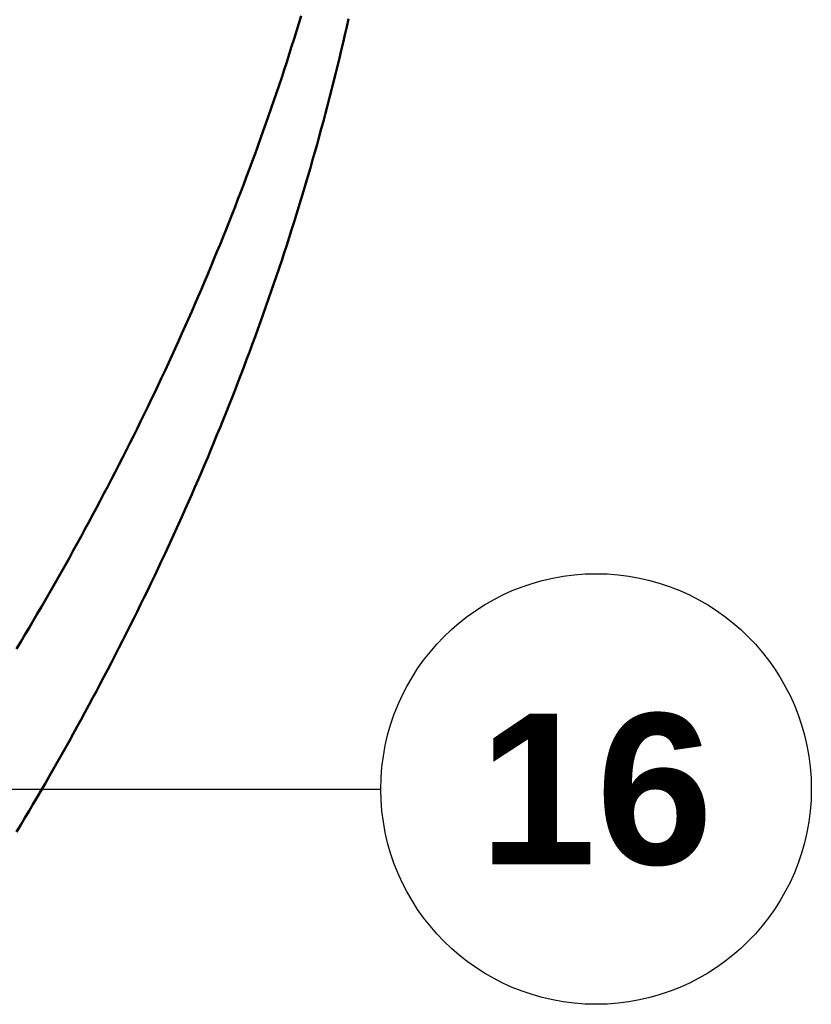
# Model space of a CAD drawing. Header units: millimetres. Extents: x 0 to 841, y 0 to 594.
# Tile 36 of 46: x 513 to 532, y 287 to 310. Entities that reach past the tile are written whole.
import ezdxf
from ezdxf.enums import TextEntityAlignment as Align

# ---------------------------------------------------------------- set-up
doc = ezdxf.new("R2010")
doc.units = ezdxf.units.MM
for name, color, linetype, lineweight in [('COTA', 7, 'CONTINUOUS', 25), ('FINA', 7, 'CONTINUOUS', 25), ('TXT', 7, 'CONTINUOUS', 25), ('VIS', 7, 'CONTINUOUS', 50)]:
    doc.layers.add(name, color=color, linetype=linetype, lineweight=lineweight)
doc.styles.add('STDB', font='LiberationSans-Bold.ttf')

msp = doc.modelspace()

# ---------------------------------------------------------------- linework, layer by layer
at = {"layer": 'COTA'}
msp.add_line((480.889, 292.47), (521.6, 292.47), dxfattribs=at)
at = {"layer": 'FINA'}
for points in [[(513.139, 295.728), (513.236, 295.889), (513.332, 296.051), (513.428, 296.212), (513.523, 296.374), (513.618, 296.536), (513.713, 296.699), (513.807, 296.861), (513.901, 297.024), (513.994, 297.187), (514.087, 297.351), (514.179, 297.514), (514.271, 297.678), (514.363, 297.842), (514.454, 298.007), (514.545, 298.171), (514.635, 298.336), (514.725, 298.501), (514.814, 298.666), (514.903, 298.832), (514.992, 298.997), (515.08, 299.163), (515.167, 299.33), (515.255, 299.496), (515.341, 299.663), (515.427, 299.83), (515.513, 299.997), (515.599, 300.164), (515.683, 300.332), (515.768, 300.5), (515.852, 300.668), (515.935, 300.836), (516.018, 301.005), (516.101, 301.174), (516.183, 301.343), (516.264, 301.512), (516.346, 301.682), (516.426, 301.851), (516.506, 302.021), (516.586, 302.191), (516.665, 302.362), (516.744, 302.532), (516.822, 302.703), (516.9, 302.874), (516.977, 303.046), (517.054, 303.217), (517.13, 303.389), (517.206, 303.561), (517.281, 303.733), (517.356, 303.906), (517.43, 304.078), (517.504, 304.251), (517.577, 304.424), (517.649, 304.597), (517.722, 304.771), (517.793, 304.944), (517.864, 305.118), (517.935, 305.293), (518.005, 305.467), (518.075, 305.641), (518.144, 305.816), (518.212, 305.991), (518.28, 306.166), (518.348, 306.342), (518.415, 306.517), (518.481, 306.693), (518.547, 306.869), (518.613, 307.045), (518.677, 307.221), (518.742, 307.398), (518.805, 307.575), (518.869, 307.752), (518.931, 307.929), (518.993, 308.106), (519.055, 308.284), (519.116, 308.461), (519.176, 308.639), (519.236, 308.818), (519.296, 308.996), (519.354, 309.174), (519.413, 309.353), (519.47, 309.532), (519.527, 309.711), (519.584, 309.89), (519.64, 310.069), (519.695, 310.249), (519.75, 310.429)], [(513.139, 291.476), (513.236, 291.637), (513.332, 291.799), (513.428, 291.96), (513.523, 292.122), (513.618, 292.284), (513.713, 292.447), (513.807, 292.609), (513.901, 292.772), (513.994, 292.935), (514.087, 293.099), (514.179, 293.262), (514.271, 293.426), (514.363, 293.59), (514.454, 293.754), (514.545, 293.919), (514.635, 294.084), (514.725, 294.249), (514.814, 294.414), (514.903, 294.579), (514.992, 294.745), (515.08, 294.911), (515.167, 295.077), (515.255, 295.244), (515.341, 295.411), (515.427, 295.578), (515.513, 295.745), (515.599, 295.912), (515.683, 296.08), (515.768, 296.248), (515.852, 296.416), (515.935, 296.584), (516.018, 296.753), (516.101, 296.922), (516.183, 297.091), (516.264, 297.26), (516.346, 297.429), (516.426, 297.599), (516.506, 297.769), (516.586, 297.939), (516.665, 298.11), (516.744, 298.28), (516.822, 298.451), (516.9, 298.622), (516.977, 298.793), (517.054, 298.965), (517.13, 299.137), (517.206, 299.309), (517.281, 299.481), (517.356, 299.653), (517.43, 299.826), (517.504, 299.999), (517.577, 300.172), (517.649, 300.345), (517.722, 300.519), (517.793, 300.692), (517.864, 300.866), (517.935, 301.04), (518.005, 301.215), (518.075, 301.389), (518.144, 301.564), (518.212, 301.739), (518.28, 301.914), (518.348, 302.089), (518.415, 302.265), (518.481, 302.441), (518.547, 302.617), (518.613, 302.793), (518.677, 302.969), (518.742, 303.146), (518.805, 303.323), (518.869, 303.5), (518.931, 303.677), (518.993, 303.854), (519.055, 304.032), (519.116, 304.209), (519.176, 304.387), (519.236, 304.565), (519.296, 304.744), (519.354, 304.922), (519.413, 305.101), (519.47, 305.28), (519.527, 305.459), (519.584, 305.638), (519.64, 305.817), (519.695, 305.997), (519.75, 306.176), (519.804, 306.356), (519.858, 306.536), (519.911, 306.717), (519.963, 306.897), (520.015, 307.078), (520.067, 307.258), (520.118, 307.439), (520.168, 307.62), (520.217, 307.802), (520.266, 307.983), (520.315, 308.165), (520.363, 308.346), (520.41, 308.528), (520.457, 308.71), (520.503, 308.892), (520.548, 309.075), (520.593, 309.257), (520.637, 309.44), (520.681, 309.623), (520.724, 309.805), (520.766, 309.988), (520.808, 310.172), (520.849, 310.355)]]:
    msp.add_lwpolyline(points, dxfattribs=at)
msp.add_circle((526.6, 292.47), 5, dxfattribs=at)
at = {"layer": 'VIS'}
for points in [[(513.139, 295.728), (513.236, 295.889), (513.332, 296.051), (513.428, 296.212), (513.523, 296.374), (513.618, 296.536), (513.713, 296.699), (513.807, 296.861), (513.901, 297.024), (513.994, 297.187), (514.087, 297.351), (514.179, 297.514), (514.271, 297.678), (514.363, 297.842), (514.454, 298.007), (514.545, 298.171), (514.635, 298.336), (514.725, 298.501), (514.814, 298.666), (514.903, 298.832), (514.992, 298.997), (515.08, 299.163), (515.167, 299.33), (515.255, 299.496), (515.341, 299.663), (515.427, 299.83), (515.513, 299.997), (515.599, 300.164), (515.683, 300.332), (515.768, 300.5), (515.852, 300.668), (515.935, 300.836), (516.018, 301.005), (516.101, 301.174), (516.183, 301.343), (516.264, 301.512), (516.346, 301.682), (516.426, 301.851), (516.506, 302.021), (516.586, 302.191), (516.665, 302.362), (516.744, 302.532), (516.822, 302.703), (516.9, 302.874), (516.977, 303.046), (517.054, 303.217), (517.13, 303.389), (517.206, 303.561), (517.281, 303.733), (517.356, 303.906), (517.43, 304.078), (517.504, 304.251), (517.577, 304.424), (517.649, 304.597), (517.722, 304.771), (517.793, 304.944), (517.864, 305.118), (517.935, 305.293), (518.005, 305.467), (518.075, 305.641), (518.144, 305.816), (518.212, 305.991), (518.28, 306.166), (518.348, 306.342), (518.415, 306.517), (518.481, 306.693), (518.547, 306.869), (518.613, 307.045), (518.677, 307.221), (518.742, 307.398), (518.805, 307.575), (518.869, 307.752), (518.931, 307.929), (518.993, 308.106), (519.055, 308.284), (519.116, 308.461), (519.176, 308.639), (519.236, 308.818), (519.296, 308.996), (519.354, 309.174), (519.413, 309.353), (519.47, 309.532), (519.527, 309.711), (519.584, 309.89), (519.64, 310.069), (519.695, 310.249), (519.75, 310.429)], [(513.139, 291.476), (513.236, 291.637), (513.332, 291.799), (513.428, 291.96), (513.523, 292.122), (513.618, 292.284), (513.713, 292.447), (513.807, 292.609), (513.901, 292.772), (513.994, 292.935), (514.087, 293.099), (514.179, 293.262), (514.271, 293.426), (514.363, 293.59), (514.454, 293.754), (514.545, 293.919), (514.635, 294.084), (514.725, 294.249), (514.814, 294.414), (514.903, 294.579), (514.992, 294.745), (515.08, 294.911), (515.167, 295.077), (515.255, 295.244), (515.341, 295.411), (515.427, 295.578), (515.513, 295.745), (515.599, 295.912), (515.683, 296.08), (515.768, 296.248), (515.852, 296.416), (515.935, 296.584), (516.018, 296.753), (516.101, 296.922), (516.183, 297.091), (516.264, 297.26), (516.346, 297.429), (516.426, 297.599), (516.506, 297.769), (516.586, 297.939), (516.665, 298.11), (516.744, 298.28), (516.822, 298.451), (516.9, 298.622), (516.977, 298.793), (517.054, 298.965), (517.13, 299.137), (517.206, 299.309), (517.281, 299.481), (517.356, 299.653), (517.43, 299.826), (517.504, 299.999), (517.577, 300.172), (517.649, 300.345), (517.722, 300.519), (517.793, 300.692), (517.864, 300.866), (517.935, 301.04), (518.005, 301.215), (518.075, 301.389), (518.144, 301.564), (518.212, 301.739), (518.28, 301.914), (518.348, 302.089), (518.415, 302.265), (518.481, 302.441), (518.547, 302.617), (518.613, 302.793), (518.677, 302.969), (518.742, 303.146), (518.805, 303.323), (518.869, 303.5), (518.931, 303.677), (518.993, 303.854), (519.055, 304.032), (519.116, 304.209), (519.176, 304.387), (519.236, 304.565), (519.296, 304.744), (519.354, 304.922), (519.413, 305.101), (519.47, 305.28), (519.527, 305.459), (519.584, 305.638), (519.64, 305.817), (519.695, 305.997), (519.75, 306.176), (519.804, 306.356), (519.858, 306.536), (519.911, 306.717), (519.963, 306.897), (520.015, 307.078), (520.067, 307.258), (520.118, 307.439), (520.168, 307.62), (520.217, 307.802), (520.266, 307.983), (520.315, 308.165), (520.363, 308.346), (520.41, 308.528), (520.457, 308.71), (520.503, 308.892), (520.548, 309.075), (520.593, 309.257), (520.637, 309.44), (520.681, 309.623), (520.724, 309.805), (520.766, 309.988), (520.808, 310.172), (520.849, 310.355)]]:
    msp.add_lwpolyline(points, dxfattribs=at)

# ---------------------------------------------------------------- texts
at = {"layer": 'TXT', "style": 'STDB'}
msp.add_text('16', height=3.5, dxfattribs=at).set_placement((526.6, 292.47), align=Align.MIDDLE_CENTER)

doc.saveas('drawing.dxf')
